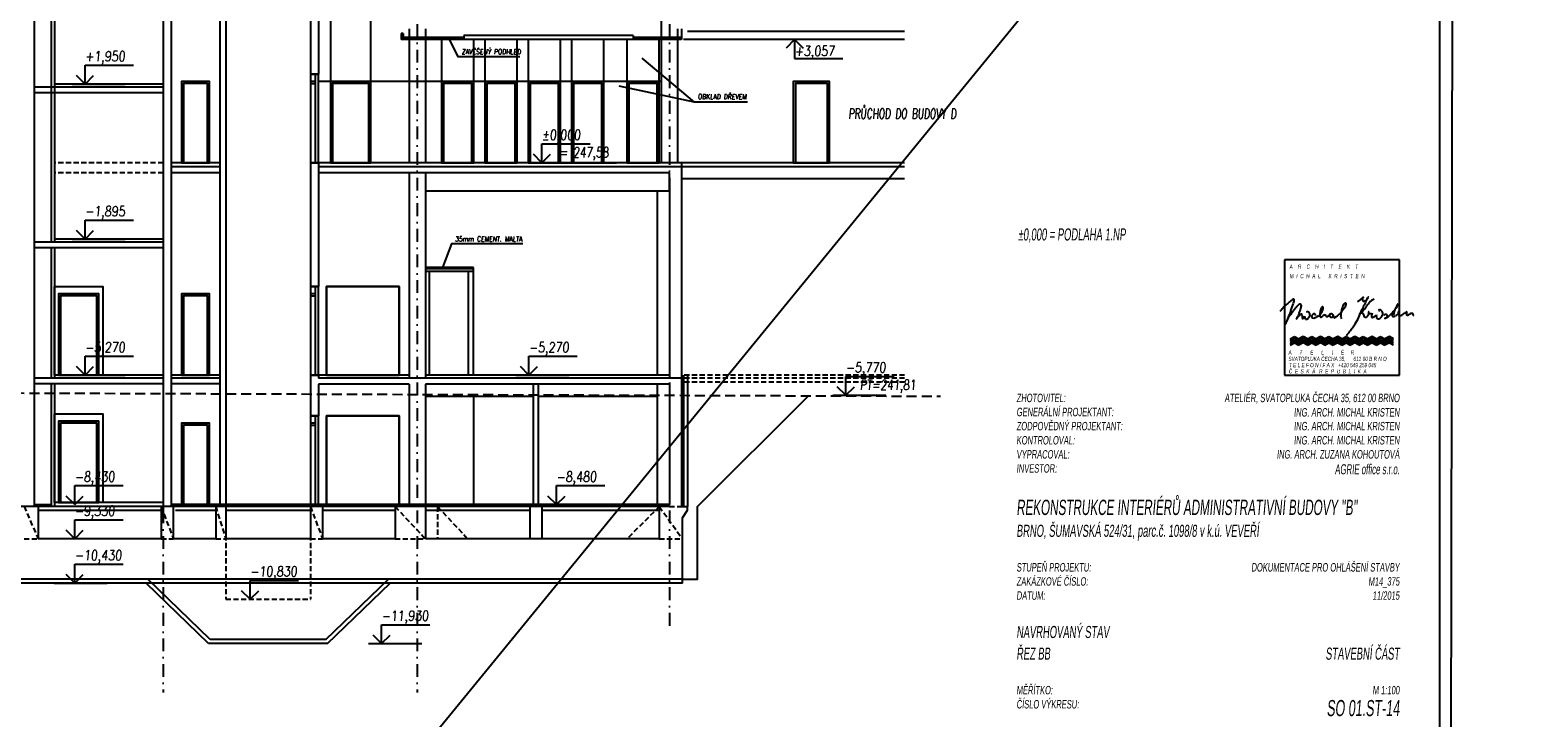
# Model space of a CAD drawing. Header units: millimetres. Extents: x -24606338 to 439687, y 151354 to 480404.
# Tile 3 of 93: x 40211 to 77594, y 330759 to 347821. Entities that reach past the tile are written whole.
import ezdxf
from ezdxf.enums import TextEntityAlignment as Align

# ---------------------------------------------------------------- set-up
doc = ezdxf.new("R2010")
doc.units = ezdxf.units.MM
for name, pattern in [('DASHED', [0.75, 0.5, -0.25]), ('ČERCHOVANÁ', [25.4, 12.7, -6.35, 0, -6.35]), ('ČÁRKOVANÁ', [19.05, 12.7, -6.35])]:
    doc.linetypes.add(name, pattern=pattern)
for name, color, linetype in [('DVERE', 4, 'Continuous'), ('KOTY', 7, 'Continuous'), ('KOTY-DVERE', 8, 'Continuous'), ('LEGENDA', 7, 'Continuous'), ('LEGENDA_RAMEČEK', 7, 'Continuous'), ('OSY', 7, 'Continuous'), ('TENKA', 4, 'Continuous'), ('TLUSTA', 2, 'Continuous')]:
    doc.layers.add(name, color=color, linetype=linetype)
doc.layers.add('SCANY', color=7, linetype='Continuous', plot=False)
doc.styles.add('CS-ROMANS', font='romans.shx', dxfattribs={"width": 0.75, "oblique": 5})
doc.styles.add('CS-ROMANS_100', font='romans.shx', dxfattribs={"width": 0.75, "oblique": 5, "height": 200})
doc.styles.add('CS_SIMPL', font='CS_SIMPL.shx', dxfattribs={"width": 0.58, "oblique": 5})
doc.styles.add('ROMANS', font='romans.shx', dxfattribs={"width": 0.75, "oblique": 5, "height": 200})
picture_1 = doc.add_image_def('image2.jpg', size_in_pixel=(8932, 6910))

# ---------------------------------------------------------------- blocks, each defined once
blk = doc.blocks.new('VÝŠKOVÁ KÓTA 1')
at = {"ltscale": 0.25}
for p, q in [((0, 3.76), (9.59, 3.76)), ((0, 0), (0, 3.76)), ((0, 0), (-1.7, 1.7)), ((0, 0), (1.7, 1.7))]:
    blk.add_line(p, q, dxfattribs=at)
at = {"style": 'ROMANS', "oblique": 5, "width": 0.8}
blk.add_attdef('VÝŠKA', (0, 4.54), '', height=2, dxfattribs=at)
blk = doc.blocks.new('PODPIS MICHAL_BARVA')
at = {"color": 5}
for p, q in [((-35, 16.74), (-35.64, 15.46)), ((-34.59, 17.65), (-35.04, 16.63)), ((-35.04, 16.63), (-35, 16.74))]:
    blk.add_line(p, q, dxfattribs=at)
for centre, radius, start, end in [((-32.72, 22.63), 0.91, 102.6063, 128.5395), ((-32.84, 23.37), 0.165, 14.0308, 118.0644), ((-33.92, 23.26), 1.24, 345.8196, 6.9738), ((-21.63, 36.37), 16.04, 303.5695, 306.8144), ((-7.68, 18.33), 6.77, 121.9528, 129.8783), ((-9.89, 23.56), 1.65, 168.942, 188.6699), ((-11.1, 23.75), 0.426, 112.1276, 163.0503), ((-11.26, 24.11), 0.0368, 267.4394, 103.0578), ((-11.47, 24.96), 2, 303.7352, 329.1312), ((-161.14, 105.29), 171.74, 331.4931, 331.7743), ((-9.46, 23.91), 0.387, 129.9342, 156.2999), ((-10.37, 24.31), 0.727, 328.2682, 350.9737), ((-9.68, 24.19), 0.0319, 8.5882, 148.8024), ((-6.34, 19.98), 3.94, 113.101, 140.8621), ((-4.08, -8.47), 43.43, 137.5637, 139.4368), ((-27.85, 13.41), 11.12, 129.3369, 138.127), ((-24.18, 10.67), 15.61, 128.3239, 133.4046), ((15.13, 0.75), 52.51, 158.4803, 161.2278), ((-24.55, 11.49), 11.78, 139.2868, 147.6963), ((23.65, -53.42), 95.57, 126.5689, 126.9907), ((-82.15, 38.44), 51.82, 339.1682, 341.818), ((-19.25, 9.89), 16.98, 140.1403, 146.8725), ((-37.07, 23.92), 4.46, 338.34, 347.4596), ((-22.95, 12.89), 12.23, 133.6316, 139.8127), ((65.72, -24.63), 106.29, 155.6197, 156.1205), ((-30.84, 21.4), 0.65, 83.9914, 148.2808), ((-27.7, 15.01), 4.86, 130.2094, 137.4947), ((-77.24, 35.58), 48.96, 340.5059, 341.7476), ((-29.97, 17.66), 1.37, 110.4552, 129.4384), ((-31.51, 20.97), 1.3, 39.8629, 55.3693), ((-37.27, 22.64), 6.95, 339.8405, 347.8898), ((-31.24, 21.46), 0.813, 340.621, 25.6263), ((-30.41, 18.8), 0.15, 9.2387, 104.5894), ((-34.83, 18.42), 4.59, 0.6362, 5.0251), ((-28.6, 19.5), 0.189, 102.216, 199.8217), ((-28.83, 18.51), 1.19, 59.5601, 80.52), ((-28.65, 18.78), 0.861, 359.9367, 61.1504), ((-28.27, 18.62), 0.509, 334.8437, 18.3162), ((-25.54, 17.49), 1.88, 132.0357, 144.2734), ((-26.43, 18.43), 0.578, 88.0315, 128.6844), ((-26.39, 18.71), 0.306, 35.0404, 94.9467), ((-26.44, 18.59), 0.416, 350.753, 43.6214), ((-25.9, 19.68), 1.54, 293.8971, 327.7627), ((-22.32, 18.73), 2.41, 171.1083, 194.677), ((-17.79, 18.56), 6.93, 163.8176, 175.5591), ((-30.61, 24.24), 8.07, 318.1464, 323.1846), ((-20.52, 18.74), 4.3, 148.5998, 155.9085), ((-23.04, 20.22), 1.38, 134.2133, 146.6968), ((-25.92, 20.64), 2.15, 325.098, 347.2566), ((-23.91, 21.05), 0.183, 51.2421, 120.8713), ((-25.75, 20.8), 2.03, 341.6053, 4.7189), ((-24.06, 20.99), 0.34, 357.7456, 38.0277), ((-20.78, 17.74), 1.38, 118.2751, 143.7161), ((-21.18, 18.37), 0.594, 120.3136, 163.6363), ((-21.12, 18.41), 0.59, 65.0353, 126.9026), ((-21.15, 18.27), 0.734, 67.6997, 112.3003), ((-21.28, 18.25), 0.812, 42.4441, 59.9798), ((-21.16, 18.4), 0.623, 35.4292, 62.6442), ((-21.02, 18.49), 0.459, 8.2026, 41.5905), ((-21.26, 18.28), 0.77, 10.3409, 37.9101), ((-23.7, 23.51), 6.77, 307.0058, 315.094), ((-20.69, 21.32), 3.14, 304.6058, 328.7454), ((-14.89, 18.65), 3.31, 175.5397, 185.4572), ((-15.95, 18.86), 2.25, 163.2728, 178.8708), ((98.13, 0.82), 117.72, 170.4744, 170.8641), ((-36.35, 34.95), 23.87, 320.249, 323.0843), ((-11.65, 18.82), 6.49, 159.1687, 166.8519), ((-14.31, 19.84), 3.64, 147.7224, 159.2795), ((-15.42, 20.33), 2.45, 132.299, 143.5008), ((-20.08, 23.1), 3.76, 318.5401, 334.0586), ((-16.56, 21.67), 0.691, 106.9011, 136.9161), ((-16.75, 22.16), 0.175, 353.4914, 93.5209), ((-18.66, 22.26), 2.12, 337.6522, 348.2345), ((-18.63, 22.05), 2.05, 353.8305, 2.4724), ((-15, 25.78), 3.57, 303.8153, 308.9811), ((-2295.49, 981.03), 2477.7, 337.12806, 337.17777), ((-38.14, 52.16), 41.94, 307.6843, 309.3743), ((-11.9, 18.32), 0.883, 100.274, 133.2601), ((-11.46, 16.06), 3.19, 93.0638, 100.8679), ((-47.27, 38.08), 39.85, 333.0081, 335.7502), ((-11.63, 18.81), 0.439, 35.7237, 89.0794), ((-22.77, 30.81), 15.77, 315.391, 319.7235), ((-11.06, 23.34), 0.467, 183.2873, 237.0191), ((-11.12, 23.28), 0.383, 239.8284, 309.4381), ((-11.77, 18.61), 0.672, 5.2121, 42.172), ((-2.3, 18.82), 9.1, 150.3407, 161.4466), ((-11.94, 25.38), 2.62, 293.9718, 307.1628), ((-15.62, 24.7), 6.37, 320.1153, 330.0334), ((-4.42, 17.98), 6.7, 137.9546, 148.0536), ((-11.5, 19.64), 2.09, 326.0291, 342.073), ((-9.29, 19.46), 0.368, 157.3291, 189.7105), ((-9.32, 19.44), 0.338, 188.3256, 248.3458), ((-9.58, 19.54), 0.0784, 30.5945, 128.3662), ((-10.89, 19.29), 1.4, 348.093, 11.907), ((-8.89, 21.05), 1.99, 253.9093, 276.1262), ((-6.23, 17.95), 2.55, 151.2595, 170.4842), ((-8.72, 19.42), 0.356, 276.8813, 316.2271), ((-6.23, 20.14), 0.237, 102.216, 199.8217), ((-6.2, 20.2), 0.282, 209.3289, 254.7151), ((-6.52, 18.9), 1.49, 59.5601, 80.52), ((-6.18, 19.83), 0.137, 104.6766, 132.9421), ((-8.56, 20.19), 3.61, 317.3779, 336.8859), ((-8.15, 18.14), 3.14, 20.4964, 40.5906), ((-5.81, 19.04), 0.637, 334.8437, 18.3162), ((-4.39, 18.45), 0.392, 86.6558, 144.0155), ((-4.24, 18.45), 0.412, 47.4574, 107.4966), ((-4.25, 18.4), 0.454, 2.0903, 49.8157), ((-7.07, 23.38), 6.26, 311.2389, 319.2841), ((-2.2, 18.71), 0.216, 112.4445, 168.3075), ((-2, 18.7), 0.411, 172.5124, 210.5674), ((-37.96, 51.71), 48.17, 317.7105, 319.0788), ((-2.15, 18.66), 0.277, 72.7524, 118.6634), ((-2.24, 18.61), 0.363, 5.2687, 61.3027), ((2.33, 18.05), 4.25, 159.588, 171.9294), ((-7.61, 22.17), 6.51, 336.0746, 343.7166), ((-6.09, 24.05), 5.97, 319.3267, 329.1186), ((-10.16, 23.97), 9.52, 337.6278, 342.8179), ((-3.19, 22.33), 4.35, 297.0122, 305.4003), ((5.26, 18.78), 6.76, 154.9369, 159.4331), ((-8.44, 25.79), 8.89, 327.2409, 331.7571), ((0.91, 20.7), 2.01, 141.1726, 151.8299), ((-2, 20.38), 2.08, 309.7837, 324.0074), ((-0.59, 21.91), 0.0749, 41.3946, 143.3703), ((-1.43, 21.94), 0.895, 336.6308, 1.1564), ((0.44, 19.15), 0.91, 161.8051, 182.3731), ((0.51, 19.2), 0.979, 185.1548, 213.7424), ((0.57, 19.26), 1.01, 157.3869, 170.0781), ((-0.22, 19.6), 0.143, 83.6382, 162.1474), ((-1.14, 19.74), 1.01, 324.9453, 344.3414), ((-0.32, 19.59), 0.195, 321.3763, 53.427), ((-1.15, 22.08), 3.91, 298.0857, 307.9028), ((-4.99, 28.63), 11.48, 302.9299, 306.2449), ((-0.28, 22.29), 3.58, 305.4433, 311.8498), ((2.15, 19.57), 0.0637, 14.8338, 125.2175), ((2.76, 18.96), 0.631, 166.4823, 193.5177), ((7, 18.33), 4.92, 167.0815, 170.9013), ((2.34, 18.84), 0.197, 188.5931, 254.701), ((1.64, 19.51), 0.578, 352.4428, 7.5572), ((2.42, 19.24), 0.605, 257.3334, 303.7177), ((1.5, 21.57), 3.1, 293.9605, 304.5388), ((3.77, 18.23), 0.937, 97.9117, 123.0914), ((3.77, 18.19), 0.979, 78.9464, 97.8729), ((3.9, 18.81), 0.347, 29.7432, 80.0141), ((3.55, 18.7), 0.711, 357.5037, 23.8218), ((-10.03, 2.91), 28.52, 151.6163, 153.8948), ((459.86, -211.29), 544.86, 155.138, 155.291), ((-39.97, 22.56), 9.5, 326.605, 329.8061), ((-24.81, 12.94), 8.47, 145.0682, 148.7177), ((-33.57, 19.04), 2.2, 325.2067, 342.9672), ((-45.45, 30.97), 19.01, 316.1104, 318.1836), ((-18.73, 19.8), 11.59, 186.5836, 191.4566), ((-29.94, 17.59), 0.174, 209.8479, 274.0982), ((-27.27, 16.44), 2.83, 143.2444, 159.9231), ((-30.42, 18.58), 0.989, 333.0623, 345.6498), ((-28.08, 18.25), 1.38, 176.2672, 200.1351), ((-28.77, 17.88), 0.616, 190.1519, 230.7005), ((-28.87, 17.95), 0.616, 241.9659, 282.9935), ((-28.93, 18.12), 0.802, 284.3995, 317.6243), ((-30.47, 19.54), 2.89, 317.3779, 336.8859), ((-26.83, 18.17), 0.44, 156.6477, 218.064), ((-25.85, 17.54), 1.6, 139.4086, 150.1306), ((-26.77, 18.31), 0.587, 225.383, 263.4338), ((-26.67, 18.51), 0.795, 258.2009, 292.6111), ((-29, 24.97), 7.66, 290.0778, 292.845), ((-26.91, 19.81), 2.09, 295.1452, 305.6532), ((-24.35, 15.38), 3.03, 107.7865, 116.1436), ((-24.39, 18.33), 0.338, 220.5262, 313.9064), ((-26.01, 21.04), 3.48, 302.1019, 310.4574), ((-21.46, 15), 4.09, 117.8197, 124.0838), ((-23.2, 18.39), 0.287, 51.2553, 125.6214), ((-23.38, 18.15), 0.589, 13.8851, 52.0267), ((-22.49, 18.43), 0.356, 203.9813, 247.3645), ((-22.9, 19.42), 1.35, 281.9219, 298.9569), ((-22.7, 19.14), 1, 296.6665, 324.1218), ((-21.32, 18.46), 0.434, 169.3029, 220.9589), ((-21.13, 18.72), 0.753, 226.2346, 269.3579), ((-21.09, 18.54), 0.578, 265.0485, 331.2121), ((-21.12, 18.43), 0.565, 343.1519, 13.0527), ((-19.37, 18.56), 1.14, 186.7617, 205.2992), ((-18.9, 18.93), 1.73, 209.8043, 219.4058), ((-20.11, 17.95), 0.174, 224.5292, 311.5227), ((-18.24, 15.86), 2.64, 121.6642, 131.8479), ((-50.86, 8.5), 34.12, 15.2634, 16.7503), ((-22.03, 19.26), 8.71, 319.677, 328.3923), ((-65.61, 50.42), 62.27, 324.9842, 326.3483), ((-27.88, 25.22), 16.9, 326.6046, 334.7842), ((-10.13, 18.73), 0.978, 183.0987, 218.2145), ((-10.43, 18.6), 0.671, 225.9893, 262.2191), ((-10.56, 18.53), 0.592, 273.4701, 317.8295), ((-11.68, 20.08), 2.49, 308.7935, 320.0447), ((-8.25, 18.28), 0.505, 170.4842, 215.2776), ((-8.37, 18.38), 0.486, 233.5573, 294.1019), ((-9.14, 20.22), 2.48, 292.9459, 303.5475), ((-8.83, 19.85), 2, 301.9624, 324.3819), ((-5.54, 18.33), 1.69, 167.9437, 192.0563), ((-6.44, 18.12), 0.771, 190.1519, 230.7005), ((-6.57, 18.2), 0.77, 241.9659, 282.9935), ((-6.64, 18.42), 1, 284.3995, 317.6243), ((-4.17, 17.99), 0.875, 127.9066, 147.0454), ((-4.46, 17.6), 0.0778, 158.2468, 250.3271), ((-4.34, 17.52), 0.22, 101.2996, 150.4624), ((-4.93, 18.66), 1.22, 291.2361, 329.2309), ((-4.61, 19.32), 1.61, 277.8759, 312.2558), ((-4.16, 18.29), 0.377, 316.8152, 19.5309), ((-10.05, 25.77), 10.04, 310.4881, 315.0059), ((-1.98, 18.68), 0.421, 207.7238, 241.8529), ((-1.9, 18.61), 0.412, 226.8578, 284.4565), ((-2.09, 19.77), 1.58, 280.501, 303.5069), ((0.09, 19.01), 0.532, 222.7556, 271.332), ((0.15, 19.54), 1.06, 267.0114, 300.39), ((2.68, 18.54), 1.59, 353.2699, 4.3929), ((-29.41, 23.86), 17.36, 318.0656, 323.869)]:
    blk.add_arc(centre, radius, start, end, dxfattribs=at)
blk = doc.blocks.new('LOGO')
at = {"layer": 'LEGENDA_RAMEČEK', "color": 91, "linetype": 'Continuous', "ltscale": 13.988571}
for p, q in [((0, 28.57), (-28.56, 28.57)), ((-28.56, 28.57), (-28.56, 0)), ((0, 0), (0, 28.57)), ((-28.56, 0), (0, 0))]:
    blk.add_line(p, q, dxfattribs=at)
at = {"layer": 'LEGENDA_RAMEČEK', "color": 221, "linetype": 'Continuous', "ltscale": 10.68944}
for p, q in [((-27.09, 9.01), (-26.05, 9.61)), ((-27.09, 8.77), (-26.05, 9.37)), ((-27.09, 8.53), (-26.05, 9.13)), ((-27.09, 8.07), (-26.05, 8.68)), ((-27.09, 7.74), (-26.05, 8.34)), ((-27.09, 7.4), (-26.05, 8)), ((-26.05, 9.61), (-24.96, 9.01)), ((-26.05, 9.37), (-24.96, 8.77)), ((-26.05, 9.13), (-24.96, 8.53)), ((-26.05, 8.68), (-24.96, 8.07)), ((-26.05, 8.34), (-24.96, 7.74)), ((-26.05, 8), (-24.96, 7.4)), ((-23.87, 9.61), (-24.96, 9.01)), ((-23.87, 9.37), (-24.96, 8.77)), ((-23.87, 9.13), (-24.96, 8.53)), ((-23.87, 8.68), (-24.96, 8.07)), ((-23.87, 8.34), (-24.96, 7.74)), ((-23.87, 8), (-24.96, 7.4)), ((-22.83, 9.01), (-23.87, 9.61)), ((-22.83, 8.77), (-23.87, 9.37)), ((-22.83, 8.53), (-23.87, 9.13)), ((-22.83, 8.07), (-23.87, 8.68)), ((-22.83, 7.74), (-23.87, 8.34)), ((-22.83, 7.4), (-23.87, 8)), ((-22.83, 9.01), (-21.79, 9.61)), ((-22.83, 8.77), (-21.79, 9.37)), ((-22.83, 8.53), (-21.79, 9.13)), ((-22.83, 8.07), (-21.79, 8.68)), ((-22.83, 7.74), (-21.79, 8.34)), ((-22.83, 7.4), (-21.79, 8)), ((-21.79, 9.61), (-20.69, 9.01)), ((-21.79, 9.37), (-20.69, 8.77)), ((-21.79, 9.13), (-20.69, 8.53)), ((-21.79, 8.68), (-20.69, 8.07)), ((-21.79, 8.34), (-20.69, 7.74)), ((-21.79, 8), (-20.69, 7.4)), ((-19.6, 9.61), (-20.69, 9.01)), ((-19.6, 9.37), (-20.69, 8.77)), ((-19.6, 9.13), (-20.69, 8.53)), ((-19.6, 8.68), (-20.69, 8.07)), ((-19.6, 8.34), (-20.69, 7.74)), ((-19.6, 8), (-20.69, 7.4)), ((-18.56, 9.01), (-19.6, 9.61)), ((-18.56, 8.77), (-19.6, 9.37)), ((-18.56, 8.53), (-19.6, 9.13)), ((-18.56, 8.07), (-19.6, 8.68)), ((-18.56, 7.74), (-19.6, 8.34)), ((-18.56, 7.4), (-19.6, 8)), ((-18.56, 9.01), (-17.52, 9.61)), ((-18.56, 8.77), (-17.52, 9.37)), ((-18.56, 8.53), (-17.52, 9.13)), ((-18.56, 8.07), (-17.52, 8.68)), ((-18.56, 7.74), (-17.52, 8.34)), ((-18.56, 7.4), (-17.52, 8)), ((-17.52, 9.61), (-16.43, 9.01)), ((-17.52, 9.37), (-16.43, 8.77)), ((-17.52, 9.13), (-16.43, 8.53)), ((-17.52, 8.68), (-16.43, 8.07)), ((-17.52, 8.34), (-16.43, 7.74)), ((-17.52, 8), (-16.43, 7.4)), ((-15.34, 9.61), (-16.43, 9.01)), ((-15.34, 9.37), (-16.43, 8.77)), ((-15.34, 9.13), (-16.43, 8.53)), ((-15.34, 8.68), (-16.43, 8.07)), ((-15.34, 8.34), (-16.43, 7.74)), ((-15.34, 8), (-16.43, 7.4)), ((-14.3, 9.01), (-15.34, 9.61)), ((-14.3, 8.77), (-15.34, 9.37)), ((-14.3, 8.53), (-15.34, 9.13)), ((-14.3, 8.07), (-15.34, 8.68)), ((-14.3, 7.74), (-15.34, 8.34)), ((-14.3, 7.4), (-15.34, 8)), ((-14.3, 9.01), (-13.26, 9.61)), ((-14.3, 8.77), (-13.26, 9.37)), ((-14.3, 8.53), (-13.26, 9.13)), ((-14.3, 8.07), (-13.26, 8.68)), ((-14.3, 7.74), (-13.26, 8.34)), ((-14.3, 7.4), (-13.26, 8)), ((-13.26, 9.61), (-12.16, 9.01)), ((-13.26, 9.37), (-12.16, 8.77)), ((-13.26, 9.13), (-12.16, 8.53)), ((-13.26, 8.68), (-12.16, 8.07)), ((-13.26, 8.34), (-12.16, 7.74)), ((-13.26, 8), (-12.16, 7.4)), ((-11.07, 9.61), (-12.16, 9.01)), ((-11.07, 9.37), (-12.16, 8.77)), ((-11.07, 9.13), (-12.16, 8.53)), ((-11.07, 8.68), (-12.16, 8.07)), ((-11.07, 8.34), (-12.16, 7.74)), ((-11.07, 8), (-12.16, 7.4)), ((-10.03, 9.01), (-11.07, 9.61)), ((-10.03, 8.77), (-11.07, 9.37)), ((-10.03, 8.53), (-11.07, 9.13)), ((-10.03, 8.07), (-11.07, 8.68)), ((-10.03, 7.74), (-11.07, 8.34)), ((-10.03, 7.4), (-11.07, 8)), ((-10.03, 9.01), (-8.99, 9.61)), ((-10.03, 8.77), (-8.99, 9.37)), ((-10.03, 8.53), (-8.99, 9.13)), ((-10.03, 8.07), (-8.99, 8.68)), ((-10.03, 7.74), (-8.99, 8.34)), ((-10.03, 7.4), (-8.99, 8)), ((-8.99, 9.61), (-7.9, 9.01)), ((-8.99, 9.37), (-7.9, 8.77)), ((-8.99, 9.13), (-7.9, 8.53)), ((-8.99, 8.68), (-7.9, 8.07)), ((-8.99, 8.34), (-7.9, 7.74)), ((-8.99, 8), (-7.9, 7.4)), ((-6.81, 9.61), (-7.9, 9.01)), ((-6.81, 9.37), (-7.9, 8.77)), ((-6.81, 9.13), (-7.9, 8.53)), ((-6.81, 8.68), (-7.9, 8.07)), ((-6.81, 8.34), (-7.9, 7.74)), ((-6.81, 8), (-7.9, 7.4)), ((-5.77, 9.01), (-6.81, 9.61)), ((-5.77, 8.77), (-6.81, 9.37)), ((-5.77, 8.53), (-6.81, 9.13)), ((-5.77, 8.07), (-6.81, 8.68)), ((-5.77, 7.74), (-6.81, 8.34)), ((-5.77, 7.4), (-6.81, 8)), ((-5.77, 9.01), (-4.73, 9.61)), ((-5.77, 8.77), (-4.73, 9.37)), ((-5.77, 8.53), (-4.73, 9.13)), ((-5.77, 8.07), (-4.73, 8.68)), ((-5.77, 7.74), (-4.73, 8.34)), ((-5.77, 7.4), (-4.73, 8)), ((-4.73, 9.61), (-3.63, 9.01)), ((-4.73, 9.37), (-3.63, 8.77)), ((-4.73, 9.13), (-3.63, 8.53)), ((-4.73, 8.68), (-3.63, 8.07)), ((-4.73, 8.34), (-3.63, 7.74)), ((-4.73, 8), (-3.63, 7.4)), ((-2.54, 9.61), (-3.63, 9.01)), ((-2.54, 9.37), (-3.63, 8.77)), ((-2.54, 9.13), (-3.63, 8.53)), ((-2.54, 8.68), (-3.63, 8.07)), ((-2.54, 8.34), (-3.63, 7.74)), ((-2.54, 8), (-3.63, 7.4)), ((-1.5, 9.01), (-2.54, 9.61)), ((-1.5, 8.77), (-2.54, 9.37)), ((-1.5, 8.53), (-2.54, 9.13)), ((-1.5, 8.07), (-2.54, 8.68)), ((-1.5, 7.74), (-2.54, 8.34)), ((-1.5, 7.4), (-2.54, 8))]:
    blk.add_line(p, q, dxfattribs=at)
at = {"layer": 'LEGENDA_RAMEČEK', "xscale": 0.7999999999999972, "yscale": 0.7999999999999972, "zscale": 0.7999999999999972}
blk.add_blockref('PODPIS MICHAL_BARVA', (0, 0), dxfattribs=at)
at = {"layer": 'LEGENDA_RAMEČEK', "color": 221, "linetype": 'Continuous', "ltscale": 4.589426, "style": 'CS_SIMPL', "oblique": 5, "width": 0.666667}
for s, p in [('A    R    C    H    I    T    E    K    T', (-27.32, 26.4, 59.8)), ('M  I  C  H  A  L      K  R  I  S  T  E  N', (-27.27, 24.06, 59.8)), ('A      T      E      L      I      É     R', (-27.57, 5.12, 59.8)), ('SVATOPLUKA ČECHA 35,      612 00 B R N O', (-27.59, 3.52, 59.8)), ('T E L E F O N / F A X   +420 549 259 045', (-27.47, 1.96, 59.8)), ('Č  E  S  K  Á   R  E  P  U  B  L  I  K  A', (-27.51, 0.42, 59.8))]:
    blk.add_text(s, height=1.0491, dxfattribs=at).set_placement(p)
blk = doc.blocks.new('POPISKA 3b')
blk.add_line((-110, 0), (-110, 2.27))
blk.add_blockref('LOGO', (-10, 94.6))
at = {"layer": 'LEGENDA', "color": 91, "style": 'CS_SIMPL', "oblique": 5, "width": 0.58}
for s, p in [('ZHOTOVITEL:', (-105, 87.9)), ('GENERÁLNÍ PROJEKTANT:', (-105, 84.4)), ('ZODPOVĚDNÝ PROJEKTANT:', (-105, 80.9)), ('KONTROLOVAL:', (-105, 77.4)), ('VYPRACOVAL:', (-105, 73.9)), ('INVESTOR:', (-105, 70.4)), ('STUPEŇ PROJEKTU:', (-105, 45.87)), ('ZAKÁZKOVÉ ČÍSLO:', (-105, 42.37)), ('DATUM:', (-105, 38.87)), ('MĚŘÍTKO:', (-105, 15.4)), ('ČÍSLO VÝKRESU:', (-105, 11.9))]:
    blk.add_text(s, height=2.1, dxfattribs=at).set_placement(p)
at = {"layer": 'LEGENDA', "color": 161, "style": 'CS_SIMPL', "oblique": 5, "width": 0.58}
for tag, p in [('%%P0,000 = 248,570m, VÝŠKOVÝ SYSTÉM B.p.V.', (-104.61, 128.01)), ('BRNO, ULICE VEVEŘÍ, parc.č. 2829, 2830 a 2831 v k.ú. ŽABOVŘESKY', (-105, 54.48)), ('SO 02  ADMINISTRATIVNÍ OBJEKT', (-105, 29.38)), ('PŮDORYS 1.NP', (-105, 24))]:
    blk.add_attdef(tag, p, '', height=3, dxfattribs=at)
at = {"layer": 'LEGENDA', "color": 91, "style": 'CS_SIMPL', "oblique": 5, "width": 0.58}
for tag, p in [('ATELIÉR, SVATOPLUKA ČECHA 35, 612 00 BRNO', (-10, 87.9)), ('ING. ARCH. MICHAL KRISTEN', (-10, 84.32)), ('ING. ARCH. MICHAL KRISTEN', (-10, 80.9)), ('ING. ARCH. MICHAL KRISTEN', (-10, 77.4)), ('ING. ONDŘEJ HUB, ING. ARCH. GABRIELA BOHÁČKOVÁ, KAREL FRITSCHER', (-10, 73.9)), ('PROJEKT PRO STAVEBNÍ POVOLENÍ', (-10, 45.87)), ('M02_147', (-10, 42.37)), ('10/2003', (-10, 38.87)), ('M 1:100', (-10, 15.4))]:
    blk.add_attdef(tag, text='', height=2.1, dxfattribs=at).set_placement(p, align=Align.RIGHT)
at = {"layer": 'LEGENDA', "color": 161, "style": 'CS_SIMPL', "oblique": 5, "width": 0.58}
for tag, height, p in [('JRA, s.r.o.', 2.5, (-10, 70)), ('STAVEBNÍ ČÁST', 3, (-10, 24))]:
    blk.add_attdef(tag, text='', height=height, dxfattribs=at).set_placement(p, align=Align.RIGHT)
at = {"layer": 'LEGENDA', "color": 41, "style": 'CS_SIMPL', "oblique": 5, "width": 0.58}
blk.add_attdef('ADMINISTRATIVNI CENTRUM PALLADIUM', (-105, 59.9), '', height=4, dxfattribs=at)
blk.add_attdef('SO 02.ST-01', text='', height=4, dxfattribs=at).set_placement((-10, 10), align=Align.RIGHT)

msp = doc.modelspace()

# ---------------------------------------------------------------- linework, layer by layer
at = {"layer": 'DVERE'}
for points in [[(47660.999, 346550.494), (48660.999, 346550.494), (48660.999, 348215.494), (47660.999, 348215.494)], [(50410.999, 346550.494), (51210.999, 346550.494), (51210.999, 347587.494), (50410.999, 347587.494)], [(51485.999, 346550.494), (52285.999, 346550.494), (52285.999, 347587.494), (51485.999, 347587.494)], [(52560.999, 346550.494), (53360.999, 346550.494), (53360.999, 347587.494), (52560.999, 347587.494)], [(53635.999, 346550.494), (54435.999, 346550.494), (54435.999, 347587.494), (53635.999, 347587.494)], [(55005.999, 346550.494), (55805.999, 346550.494), (55805.999, 347587.494), (55005.999, 347587.494)], [(43961.001, 344530.494), (44661.001, 344530.494), (44661.001, 346550.494), (43961.001, 346550.494)], [(47660.999, 344530.494), (48660.999, 344530.494), (48660.999, 346550.494), (47660.999, 346550.494)], [(50410.999, 344530.494), (51210.999, 344530.494), (51210.999, 346550.494), (50410.999, 346550.494)], [(51485.999, 344530.494), (52285.999, 344530.494), (52285.999, 346550.494), (51485.999, 346550.494)], [(52560.999, 344530.494), (53360.999, 344530.494), (53360.999, 346550.494), (52560.999, 346550.494)], [(53635.999, 344530.494), (54435.999, 344530.494), (54435.999, 346550.494), (53635.999, 346550.494)], [(55005.999, 344530.494), (55805.999, 344530.494), (55805.999, 346550.494), (55005.999, 346550.494)], [(44011.001, 344530.494), (44611.001, 344530.494), (44611.001, 346500.494), (44011.001, 346500.494)], [(47710.999, 344530.494), (48610.999, 344530.494), (48610.999, 346500.494), (47710.999, 346500.494)], [(50460.999, 344530.494), (51160.999, 344530.494), (51160.999, 346500.494), (50460.999, 346500.494)], [(51535.999, 344530.494), (52235.999, 344530.494), (52235.999, 346500.494), (51535.999, 346500.494)], [(52610.999, 344530.494), (53310.999, 344530.494), (53310.999, 346500.494), (52610.999, 346500.494)], [(53685.999, 344530.494), (54385.999, 344530.494), (54385.999, 346500.494), (53685.999, 346500.494)], [(55055.999, 344530.494), (55755.999, 344530.494), (55755.999, 346500.494), (55055.999, 346500.494)], [(40810.999, 341460.494), (42010.999, 341460.494), (42010.999, 339260.494), (40810.999, 339260.494)], [(47560.999, 339260.494), (49360.999, 339260.494), (49360.999, 341460.494), (47560.999, 341460.494)], [(47560.999, 341460.494), (49360.999, 341460.494), (49360.999, 339260.494), (47560.999, 339260.494)], [(40910.999, 339260.494), (41910.999, 339260.494), (41910.999, 341280.494), (40910.999, 341280.494)], [(40960.999, 339260.494), (41860.999, 339260.494), (41860.999, 341230.494), (40960.999, 341230.494)], [(43961.001, 339260.494), (44661.001, 339260.494), (44661.001, 341280.494), (43961.001, 341280.494)], [(44011.001, 339260.494), (44611.001, 339260.494), (44611.001, 341230.494), (44011.001, 341230.494)], [(40810.999, 338300.494), (42010.999, 338300.494), (42010.999, 336100.494), (40810.999, 336100.494)], [(40910.999, 336100.494), (41910.999, 336100.494), (41910.999, 338120.494), (40910.999, 338120.494)], [(40960.999, 336100.494), (41860.999, 336100.494), (41860.999, 338070.494), (40960.999, 338070.494)], [(43961.001, 336050.494), (44661.001, 336050.494), (44661.001, 338070.494), (43961.001, 338070.494)], [(44011.001, 336050.494), (44611.001, 336050.494), (44611.001, 338020.494), (44011.001, 338020.494)], [(47560.999, 336050.494), (49360.999, 336050.494), (49360.999, 338250.494), (47560.999, 338250.494)], [(47560.999, 338250.494), (49360.999, 338250.494), (49360.999, 336050.494), (47560.999, 336050.494)]]:
    msp.add_lwpolyline(points, close=True, dxfattribs=at)
for points in [[(55860.999, 346550.494), (47360.999, 346550.494)], [(44810.999, 336000.494), (44810.999, 335200.494)], [(45060.999, 336050.494), (45060.999, 335250.494)], [(47160.999, 336050.494), (47160.999, 335200.494)], [(47460.999, 336000.494), (47460.999, 335200.494)], [(47585.999, 332600.494), (44635.999, 332600.494)], [(47545.534, 332700.494), (44676.463, 332700.494)]]:
    msp.add_lwpolyline(points, dxfattribs=at)
at = {"layer": 'KOTY', "linetype": 'ByBlock'}
for p, q in [((41249.862, 346480.494), (42566.956, 346480.494)), ((52577.531, 344530.494), (54750.832, 344530.494)), ((41249.862, 342635.494), (42566.956, 342635.494)), ((41249.862, 339260.494), (42566.956, 339260.494)), ((52254.557, 339260.494), (53571.652, 339260.494)), ((60111.239, 338761.191), (61428.333, 338761.191)), ((52939.149, 336050.494), (54256.244, 336050.494)), ((40803.999, 334100.494), (42121.093, 334100.494)), ((48602.17, 332600.494), (49919.265, 332600.494))]:
    msp.add_line(p, q, dxfattribs=at)
at = {"layer": 'KOTY-DVERE'}
for points in [[(52353.379, 347158.454), (50825.598, 347158.454), (50604.374, 347613.904)], [(57993.525, 346034.725), (56681.024, 346034.725), (55389.874, 347126.943)], [(57993.525, 346034.725), (56681.024, 346034.725), (54812.076, 346428.544)], [(52428.908, 342516.468), (50657.182, 342516.468), (50435.958, 341935.494)]]:
    msp.add_lwpolyline(points, dxfattribs=at)
at = {"layer": 'LEGENDA'}
msp.add_line((14985.284, 287261.916), (169098.84, 475725.588), dxfattribs=at)
msp.add_lwpolyline([(23165.853, 329430.494), (75165.853, 329430.494), (75165.853, 418530.494), (23165.853, 418530.494)], close=True, dxfattribs=at)
at = {"layer": 'OSY', "linetype": 'ČERCHOVANÁ', "ltscale": 25}
for p, q in [((43510.999, 408305.494), (43510.999, 331387.271)), ((49810.999, 408305.494), (49810.999, 331387.271)), ((56060.999, 408305.494), (56060.999, 332968.041))]:
    msp.add_line(p, q, dxfattribs=at)
at = {"layer": 'OSY', "linetype": 'DASHED', "ltscale": 500}
msp.add_lwpolyline([(26316.364, 338865.998), (62784.628, 338738.783)], dxfattribs=at)
at = {"layer": 'TENKA'}
for points in [[(55860.999, 351315.494), (55860.999, 344530.494)], [(49410.999, 347737.494), (49410.999, 347587.494)], [(49460.999, 347737.494), (49410.999, 347737.494)], [(49460.999, 347737.494), (49460.999, 347587.494)], [(49610.999, 347855.494), (49610.999, 344530.494)], [(50010.999, 347855.494), (50010.999, 344530.494)], [(50960.999, 347687.494), (50960.999, 347587.494)], [(55160.999, 347687.494), (50960.999, 347687.494)], [(55160.999, 347687.494), (55160.999, 347587.494)], [(56260.999, 347855.494), (56260.999, 344530.494)], [(56360.999, 347855.494), (56360.999, 347587.494)], [(61891.086, 347787.494), (56510.999, 347787.494)], [(56360.999, 347587.494), (49410.999, 347587.494)], [(50960.999, 347637.494), (49460.999, 347637.494)], [(56360.999, 347637.494), (55160.999, 347637.494)], [(47285.999, 344530.494), (47285.999, 346730.494)], [(43510.999, 346405.494), (40810.999, 346405.494)], [(44910.999, 344430.494), (43710.999, 344430.494)], [(56360.999, 344430.494), (47360.999, 344430.494)], [(61891.086, 344433.406), (56360.999, 344433.406)], [(61891.086, 344130.494), (56360.999, 344130.494)], [(50010.999, 343830.494), (56060.999, 343830.494)], [(55760.999, 343830.494), (55760.999, 339260.494)], [(43510.999, 342560.494), (40810.999, 342560.494)], [(51200.999, 341900.494), (50010.999, 341900.494)], [(47285.999, 339260.494), (47285.999, 341460.494)], [(43510.999, 339185.494), (40810.999, 339185.494)], [(44910.999, 339185.494), (43710.999, 339185.494)], [(56410.999, 339185.494), (47360.999, 339185.494)], [(56360.999, 339185.494), (56360.999, 336000.494)], [(56410.999, 339260.494), (56410.999, 336000.494)], [(56510.999, 339260.494), (56510.999, 336000.494)], [(52685.999, 338735.494), (50010.999, 338735.494)], [(51200.999, 338735.494), (51200.999, 336050.494)], [(55760.999, 338735.494), (52810.999, 338735.494)], [(55760.999, 339035.494), (55760.999, 336050.494)], [(56385.999, 334200.494), (56760.999, 334200.494), (56760.999, 336000.494), (59510.709, 338750.204)], [(47285.999, 336050.494), (47285.999, 338250.494)], [(56060.999, 336000.494), (37410.999, 336000.494)], [(40410.999, 336000.494), (40410.999, 335200.494)], [(43460.999, 335900.494), (40410.999, 335900.494)], [(43460.999, 336000.494), (43460.999, 335200.494)], [(43460.999, 336000.494), (43460.999, 335200.494)], [(43760.999, 336000.494), (43760.999, 335200.494)], [(44810.999, 335900.494), (43810.999, 335900.494)], [(47160.999, 335900.494), (45056.088, 335900.494)], [(49260.999, 335900.494), (47460.999, 335900.494)], [(49260.999, 336000.494), (49260.999, 335200.494)], [(50010.999, 336000.494), (50010.999, 335200.494)], [(52598.499, 335900.494), (50010.999, 335900.494)], [(52598.499, 336000.494), (52598.499, 335200.494)], [(52898.499, 336000.494), (52898.499, 335200.494)], [(55810.999, 335900.494), (52898.499, 335900.494)], [(55810.999, 336050.494), (55810.999, 335200.494)], [(56360.999, 336000.494), (56510.999, 336000.494)], [(56385.999, 334100.494), (56385.999, 335725.494), (56510.999, 335912.994), (56510.999, 336000.494)], [(43460.999, 335200.494), (40410.999, 335200.494)], [(44810.999, 335200.494), (43760.999, 335200.494)], [(47160.999, 335200.494), (45060.999, 335200.494)], [(49260.999, 335200.494), (47460.999, 335200.494)], [(55810.999, 335200.494), (50010.999, 335200.494)], [(56385.999, 334200.494), (30660.999, 334200.494)], [(56385.999, 334100.494), (30660.999, 334100.494)], [(44635.999, 332600.494), (43085.999, 334100.494)], [(44676.463, 332700.494), (43126.463, 334200.494)], [(47545.534, 332700.494), (49095.534, 334200.494)], [(47585.999, 332600.494), (49135.999, 334100.494)]]:
    msp.add_lwpolyline(points, dxfattribs=at)
for points in [[(47160.999, 344530.494), (47360.999, 344530.494), (47360.999, 346730.494), (47160.999, 346730.494)], [(47160.999, 346500.494), (47285.999, 346500.494), (47285.999, 346550.494), (47160.999, 346550.494)], [(59133.514, 344530.494), (60033.514, 344530.494), (60033.514, 346550.494), (59133.514, 346550.494)], [(59183.514, 344530.494), (59983.514, 344530.494), (59983.514, 346500.494), (59183.514, 346500.494)], [(47160.999, 339260.494), (47360.999, 339260.494), (47360.999, 341460.494), (47160.999, 341460.494)], [(47160.999, 341230.494), (47285.999, 341230.494), (47285.999, 341280.494), (47160.999, 341280.494)], [(47160.999, 336050.494), (47360.999, 336050.494), (47360.999, 338250.494), (47160.999, 338250.494)], [(47160.999, 338020.494), (47285.999, 338020.494), (47285.999, 338070.494), (47160.999, 338070.494)]]:
    msp.add_lwpolyline(points, close=True, dxfattribs=at)
at = {"layer": 'TENKA', "linetype": 'ČÁRKOVANÁ', "ltscale": 10}
for points in [[(43510.999, 344530.494), (40810.999, 344530.494)], [(43510.999, 344530.494), (40810.999, 344530.494)], [(43510.999, 344280.494), (40810.999, 344280.494)], [(61891.086, 339260.494), (56360.999, 339260.494)], [(61891.086, 339185.494), (56360.999, 339185.494)], [(61891.086, 339085.494), (56360.999, 339085.494)], [(40060.999, 336000.494), (40410.999, 335200.494)], [(43460.999, 335997.3), (43760.999, 335200.494)], [(44810.999, 336000.494), (45060.999, 335200.494)], [(45060.999, 336050.494), (45060.999, 333700.494)], [(47160.999, 336050.494), (47160.999, 333700.494)], [(47160.999, 336000.494), (47460.999, 335200.494)], [(49260.999, 336000.494), (50010.999, 335200.494)], [(50310.999, 336000.494), (50310.999, 335200.494)], [(50310.999, 336000.494), (51060.999, 335200.494)], [(55810.999, 336000.494), (55010.999, 335200.494)], [(55810.999, 336000.494), (56385.999, 335200.494)], [(56060.999, 336000.494), (56360.999, 336000.494)], [(40060.999, 335200.494), (40410.999, 335200.494)], [(43460.999, 335200.494), (43760.999, 335200.494)], [(44810.999, 335200.494), (45060.999, 335200.494)], [(47160.999, 335200.494), (47460.999, 335200.494)], [(49260.999, 335200.494), (50010.999, 335200.494)], [(55810.999, 335200.494), (56385.999, 335200.494)], [(45060.999, 333700.494), (47160.999, 333700.494)]]:
    msp.add_lwpolyline(points, dxfattribs=at)
at = {"layer": 'TLUSTA'}
for points in [[(40310.999, 406325.494), (40310.999, 336000.494)], [(43510.999, 406325.494), (43510.999, 335810.494)], [(43510.999, 406325.494), (43510.999, 335810.494)], [(43710.999, 406325.494), (43710.999, 336000.494)], [(44910.999, 406325.494), (44910.999, 336000.494)], [(45060.999, 406325.494), (45060.999, 336050.494)], [(40735.999, 349795.494), (40735.999, 342560.494)], [(40810.999, 349795.494), (40810.999, 342560.494)], [(47160.999, 348430.494), (47160.999, 346730.494)], [(47360.999, 348430.494), (47360.999, 346730.494)], [(61891.086, 347587.494), (56410.999, 347587.494)], [(47160.999, 346730.494), (47360.999, 346730.494)], [(40810.999, 346405.494), (40310.999, 346405.494)], [(43510.999, 346265.494), (40310.999, 346265.494)], [(43510.999, 346480.494), (40810.999, 346480.494)], [(44910.999, 344530.494), (43710.999, 344530.494)], [(56360.999, 344530.494), (47160.999, 344530.494)], [(47160.999, 344530.494), (47160.999, 341460.494)], [(47360.999, 344530.494), (47360.999, 341460.494)], [(56360.999, 344530.494), (56360.999, 339185.494)], [(61891.086, 344530.494), (56360.999, 344530.494)], [(44910.999, 344280.494), (43710.999, 344280.494)], [(56060.999, 344280.494), (47360.999, 344280.494)], [(49610.999, 344280.494), (49610.999, 339185.494)], [(50010.999, 344280.494), (50010.999, 339185.494)], [(56060.999, 343830.494), (56060.999, 344280.494)], [(56060.999, 343830.494), (56060.999, 339185.494)], [(40810.999, 342560.494), (40310.999, 342560.494)], [(43510.999, 342635.494), (40810.999, 342635.494)], [(43510.999, 342420.494), (40310.999, 342420.494)], [(40735.999, 342420.494), (40735.999, 339185.494)], [(40810.999, 342420.494), (40810.999, 339185.494)], [(51200.999, 341935.494), (50010.999, 341935.494)], [(51200.999, 341835.494), (50010.999, 341835.494)], [(50110.999, 339260.494), (50110.999, 341835.494)], [(51075.999, 339260.494), (51075.999, 341835.494)], [(51200.999, 339260.494), (51200.999, 341935.494)], [(47160.999, 341460.494), (47360.999, 341460.494)], [(40810.999, 339185.494), (40310.999, 339185.494)], [(43510.999, 339260.494), (40810.999, 339260.494)], [(44910.999, 339260.494), (43710.999, 339260.494)], [(49610.999, 339260.494), (47160.999, 339260.494)], [(47160.999, 339260.494), (47160.999, 338250.494)], [(47360.999, 339260.494), (47360.999, 339185.494)], [(56060.999, 339260.494), (50010.999, 339260.494)], [(43510.999, 339045.494), (40310.999, 339045.494)], [(40735.999, 339045.494), (40735.999, 336000.494)], [(40810.999, 339045.494), (40810.999, 336000.494)], [(44910.999, 339045.494), (43710.999, 339045.494)], [(49610.999, 339035.494), (47360.999, 339035.494)], [(47360.999, 339035.494), (47360.999, 338250.494)], [(49610.999, 339035.494), (49610.999, 336000.494)], [(56060.999, 339035.494), (50010.999, 339035.494)], [(50010.999, 339035.494), (50010.999, 336000.494)], [(52685.999, 339035.494), (52685.999, 336000.494)], [(52810.999, 339035.494), (52810.999, 336000.494)], [(56060.999, 339035.494), (56060.999, 336050.494)], [(47160.999, 338250.494), (47360.999, 338250.494)], [(43510.999, 336100.494), (40810.999, 336100.494)], [(40310.999, 336050.494), (40735.999, 336050.494)], [(56060.999, 336050.494), (43710.999, 336050.494)]]:
    msp.add_lwpolyline(points, dxfattribs=at)

# ---------------------------------------------------------------- block references
at = {"layer": 'KOTY', "xscale": 125, "yscale": 125, "zscale": 125}
for p, values in [((41572.836, 346480.494), {'VÝŠKA': '+1,950'}), ((52900.505, 344530.494), {'VÝŠKA': '%%p0,000'}), ((41572.836, 342635.494), {'VÝŠKA': '-1,895'}), ((41572.836, 339260.494), {'VÝŠKA': '-5,270'}), ((52577.531, 339260.494), {'VÝŠKA': '-5,270'}), ((60434.213, 338761.191), {'VÝŠKA': '-5,770'}), ((41315.473, 336050.494), {'VÝŠKA': '-8,430'}), ((53262.123, 336050.494), {'VÝŠKA': '-8,480'}), ((41315.473, 335200.494), {'VÝŠKA': '-9,330'}), ((41315.473, 334100.494), {'VÝŠKA': '-10,430'}), ((45666.422, 333700.494), {'VÝŠKA': '-10,830'}), ((48925.144, 332600.494), {'VÝŠKA': '-11,930'})]:
    msp.add_blockref('VÝŠKOVÁ KÓTA 1', p, dxfattribs=at).add_auto_attribs(values)
at = {"layer": 'KOTY'}
ref = msp.add_blockref('VÝŠKOVÁ KÓTA 1', (59166.575, 347587.494), dxfattribs=dict(at, xscale=-125, yscale=125, zscale=125, rotation=180))
ref.add_attrib('VÝŠKA', '+3,057', (59166.575, 347180.073), dxfattribs={"layer": '0', "height": 250, "style": 'ROMANS', "oblique": 5, "width": 0.8})
at = {"layer": 'LEGENDA'}
ref = msp.add_blockref('POPISKA 3b', (75165.853, 329801.61), dxfattribs=dict(at, xscale=100, yscale=100, zscale=100))
ref.add_attrib('ADMINISTRATIVNI CENTRUM PALLADIUM', 'REKONSTRUKCE INTERIÉRŮ ADMINISTRATIVNÍ BUDOVY "B"', (64665.853, 335791.401), dxfattribs={"color": 41, "height": 380, "style": 'CS_SIMPL', "oblique": 5, "width": 0.57})
ref.add_attrib('BRNO, ULICE VEVEŘÍ, parc.č. 2829, 2830 a 2831 v k.ú. ŽABOVŘESKY', 'BRNO, ŠUMAVSKÁ 524/31, parc.č. 1098/8 v k.ú. VEVEŘÍ', (64665.853, 335249.35), dxfattribs={"color": 161, "height": 300, "style": 'CS_SIMPL', "oblique": 5, "width": 0.58})
ref.add_attrib('ING. ONDŘEJ HUB, ING. ARCH. GABRIELA BOHÁČKOVÁ, KAREL FRITSCHER', 'ING. ARCH. ZUZANA KOHOUTOVÁ', dxfattribs={"color": 91, "height": 210, "style": 'CS_SIMPL', "oblique": 5, "width": 0.58}).set_placement((74165.853, 337191.417), align=Align.RIGHT)
ref.add_attrib('JRA, s.r.o.', 'AGRIE office s.r.o.', dxfattribs={"color": 161, "height": 250, "style": 'CS_SIMPL', "oblique": 5, "width": 0.58}).set_placement((74165.853, 336801.417), align=Align.RIGHT)
ref.add_attrib('ING. ARCH. MICHAL KRISTEN', 'ING. ARCH. MICHAL KRISTEN', dxfattribs={"color": 91, "height": 210, "style": 'CS_SIMPL', "oblique": 5, "width": 0.58}).set_placement((74165.853, 337891.417), align=Align.RIGHT)
ref.add_attrib('ING. ARCH. MICHAL KRISTEN', 'ING. ARCH. MICHAL KRISTEN', dxfattribs={"color": 91, "height": 210, "style": 'CS_SIMPL', "oblique": 5, "width": 0.58}).set_placement((74165.853, 337541.417), align=Align.RIGHT)
ref.add_attrib('ATELIÉR, SVATOPLUKA ČECHA 35, 612 00 BRNO', 'ATELIÉR, SVATOPLUKA ČECHA 35, 612 00 BRNO', dxfattribs={"color": 91, "height": 210, "style": 'CS_SIMPL', "oblique": 5, "width": 0.58}).set_placement((74165.853, 338591.417), align=Align.RIGHT)
ref.add_attrib('PŮDORYS 1.NP', 'ŘEZ BB', (64665.853, 332201.84), dxfattribs={"color": 161, "height": 300, "style": 'CS_SIMPL', "oblique": 5, "width": 0.58})
ref.add_attrib('SO 02.ST-01', 'SO 01.ST-14', dxfattribs={"color": 41, "height": 400, "style": 'CS_SIMPL', "oblique": 5, "width": 0.58}).set_placement((74165.853, 330801.61), align=Align.RIGHT)
ref.add_attrib('M02_147', 'M14_375', dxfattribs={"color": 91, "height": 210, "style": 'CS_SIMPL', "oblique": 5, "width": 0.58}).set_placement((74165.853, 334038.885), align=Align.RIGHT)
ref.add_attrib('10/2003', '11/2015', dxfattribs={"color": 91, "height": 210, "style": 'CS_SIMPL', "oblique": 5, "width": 0.58}).set_placement((74165.853, 333688.885), align=Align.RIGHT)
ref.add_attrib('PROJEKT PRO STAVEBNÍ POVOLENÍ', 'DOKUMENTACE PRO OHLÁŠENÍ STAVBY', dxfattribs={"color": 91, "height": 210, "style": 'CS_SIMPL', "oblique": 5, "width": 0.58}).set_placement((74165.853, 334388.885), align=Align.RIGHT)
ref.add_attrib('STAVEBNÍ ČÁST', 'STAVEBNÍ ČÁST', dxfattribs={"color": 161, "height": 300, "style": 'CS_SIMPL', "oblique": 5, "width": 0.58}).set_placement((74165.853, 332201.84), align=Align.RIGHT)
ref.add_attrib('ING. ARCH. MICHAL KRISTEN', 'ING. ARCH. MICHAL KRISTEN', dxfattribs={"color": 91, "height": 210, "style": 'CS_SIMPL', "oblique": 5, "width": 0.58}).set_placement((74165.853, 338233.526), align=Align.RIGHT)
ref.add_attrib('%%P0,000 = 248,570m, VÝŠKOVÝ SYSTÉM B.p.V.', '%%P0,000 = PODLAHA 1.NP', (64705.269, 342602.369), dxfattribs={"color": 161, "height": 300, "style": 'CS_SIMPL', "oblique": 5, "width": 0.58})
ref.add_attrib('SO 02  ADMINISTRATIVNÍ OBJEKT', 'NAVRHOVANÝ STAV', (64665.853, 332739.297), dxfattribs={"color": 161, "height": 300, "style": 'CS_SIMPL', "oblique": 5, "width": 0.58})
ref.add_attrib('M 1:100', 'M 1:100', dxfattribs={"color": 91, "height": 210, "style": 'CS_SIMPL', "oblique": 5, "width": 0.58}).set_placement((74165.853, 331341.86), align=Align.RIGHT)

# ---------------------------------------------------------------- texts
at = {"layer": 'KOTY', "insert": (60499.78, 345749.379), "char_height": 250, "width": 4486.3325, "attachment_point": 4, "style": 'CS-ROMANS'}
msp.add_mtext('\\A1;{\\W0.65;PRŮCHOD DO BUDOVY D}', dxfattribs=at)
at = {"layer": 'KOTY', "ltscale": 0.25, "char_height": 250, "attachment_point": 5, "style": 'CS-ROMANS_100'}
for s, insert in [('\\A1;= 247,58', (53946.147, 344750.766)), ('\\A1;PT=241,81', (61479.854, 338981.464))]:
    msp.add_mtext(s, dxfattribs=dict(at, insert=insert))
at = {"layer": 'KOTY-DVERE', "char_height": 125, "attachment_point": 4, "style": 'CS-ROMANS'}
for s, insert, width in [('\\A1;ZAVĚŠENÝ PODHLED', (50911.406, 347284.156), 1549.84475), ('\\A1;OBKLAD DŘEVEM', (56766.832, 346173.379), 1232.85421), ('\\A1;35mm CEMENT. MALTA', (50742.99, 342642.17), 1725.27788)]:
    msp.add_mtext(s, dxfattribs=dict(at, insert=insert, width=width))

# ---------------------------------------------------------------- pictures from other files: only their frames are drawn
at = {"layer": 'SCANY'}
image = msp.add_image(picture_1, insert=(19189.837, 329339.324), size_in_units=(56244.677, 43512.172), rotation=-0.1056423, dxfattribs=dict(at, fade=10))
image.dxf.flags = 7

doc.saveas('drawing.dxf')
